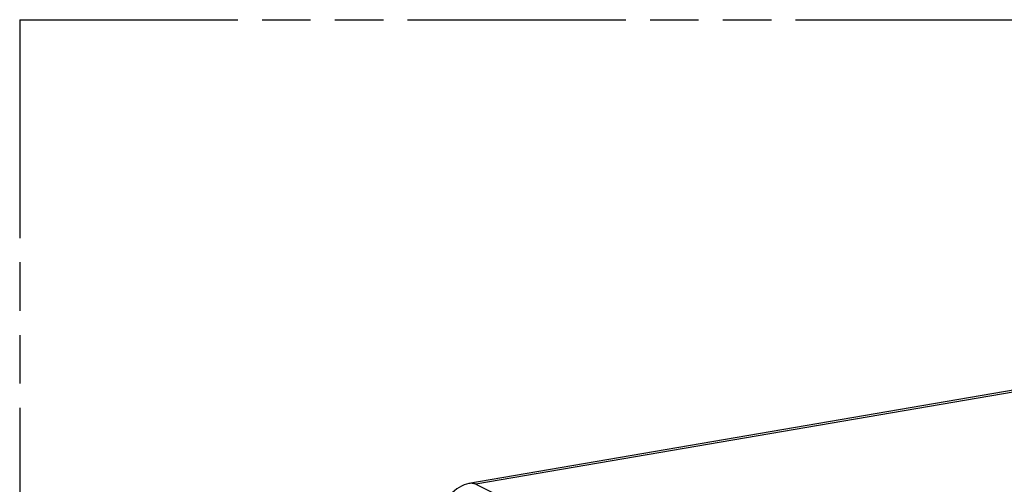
# Model space of a CAD drawing. Header units: millimetres. Extents: x 0 to 210, y 0 to 297.
# Tile 18 of 22: x 50 to 89, y 239 to 258. Entities that reach past the tile are written whole.
import ezdxf

# ---------------------------------------------------------------- set-up
doc = ezdxf.new("R2010")
doc.units = ezdxf.units.MM
doc.header["$LTSCALE"] = 19.36
doc.linetypes.add('PHANTOM', pattern=[0.8, 0.45, -0.05, 0.1, -0.05, 0.1, -0.05])
doc.layers.get('0').update_dxf_attribs({"linetype": 'CONTINUOUS'})
doc.layers.add('DEFAULT_3', color=7, linetype='PHANTOM')

msp = doc.modelspace()

# ---------------------------------------------------------------- linework, layer by layer
at = {"color": 7, "linetype": 'CONTINUOUS'}
msp.add_line((123.83461, 248.74482), (68.06375, 239.17373), dxfattribs=at)
at = {"color": 9, "linetype": 'CONTINUOUS'}
for p, q in [((124.03029, 248.6994), (68.33987, 239.14212)), ((68.33987, 239.14212), (78.39226, 234.22179))]:
    msp.add_line(p, q, dxfattribs=at)
at = {"color": 7, "linetype": 'CONTINUOUS'}
msp.add_lwpolyline([(68.06398, 239.17378), (67.96346, 239.15037), (67.86758, 239.1172), (67.77121, 239.07379), (67.67474, 239.02063), (67.57874, 238.95818), (67.48382, 238.88678), (67.39078, 238.80691), (67.30021, 238.71861), (67.21296, 238.62206), (67.18545, 238.58887)], dxfattribs=at)
at = {"color": 9, "linetype": 'CONTINUOUS'}
msp.add_open_spline([(68.33987, 239.14212), (68.29937, 239.16193), (68.20681, 239.18715), (68.11189, 239.18197), (68.06394, 239.17376)], degree=3, knots=[0, 0, 0, 0, 0.48100741, 1, 1, 1, 1], dxfattribs=at)
at = {"layer": 'DEFAULT_3', "color": 7, "linetype": 'PHANTOM'}
for q in [(50.12864, 207.68), (150.12864, 257.68)]:
    msp.add_line((50.12864, 257.68), q, dxfattribs=at)

doc.saveas('drawing.dxf')
